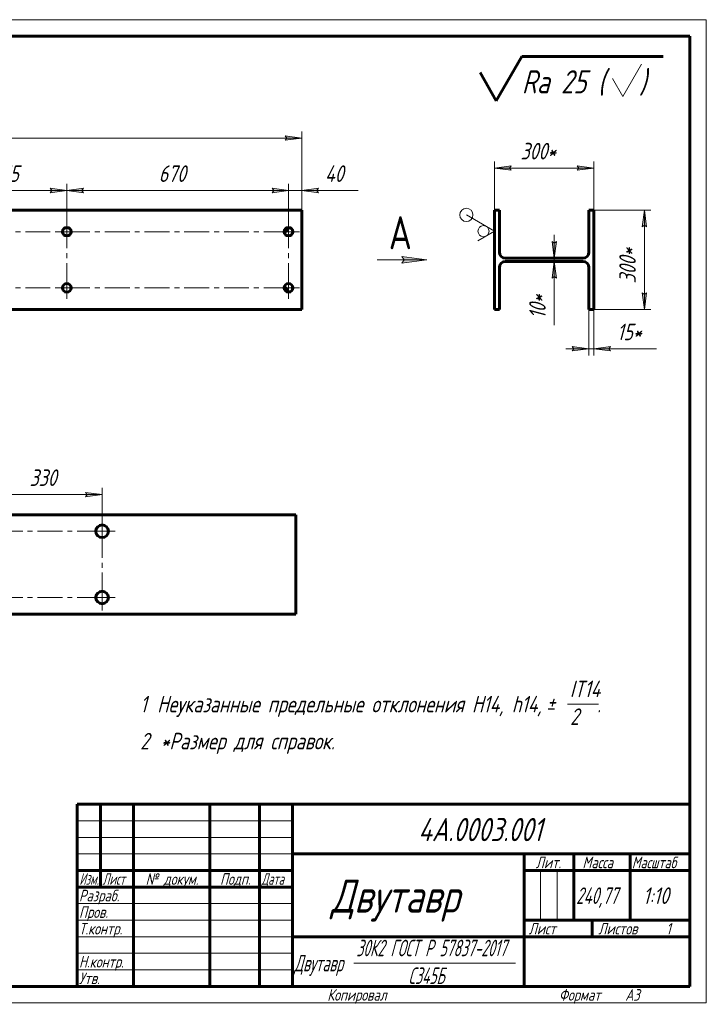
# Model space of a CAD drawing. Header units: millimetres. Extents: x 0 to 420, y 0 to 297.
# Tile 2 of 2: x 213 to 420, y 0 to 297. Entities that reach past the tile are written whole.
import ezdxf

# ---------------------------------------------------------------- set-up
doc = ezdxf.new("R2010")
doc.units = ezdxf.units.MM
for name, pattern in [('K5LT_AXLED', [12, 7.5, -1.5, 1.5, -1.5]), ('K5LT_BASIC', [0]), ('K5LT_THIN', [0])]:
    doc.linetypes.add(name, pattern=pattern)
doc.layers.add('Системный слой', color=7, linetype='Continuous')
doc.layers.add('Системный слой (1)', color=7, linetype='Continuous', true_color=0x6c6c6c)
doc.styles.add('KDIMTEXTSTYLE', font='GOST_AU.SHX', dxfattribs={"width": 0.96, "oblique": 15, "height": 5})
doc.styles.add('KTEXTSTYLE', font='GOST_AU.SHX', dxfattribs={"width": 0.96, "height": 5})
doc.dimstyles.new('KDIMSTYLE (0.10)', dxfattribs={"dimtxt": 5, "dimasz": 1, "dimexe": 2, "dimexo": 0, "dimgap": 1, "dimtad": 1, "dimlfac": 10, "dimtxsty": 'KDIMTEXTSTYLE', "dimsah": 1, "dimcen": 0, "dimdle": 1, "dimadec": 0, "dimazin": 0, "dimtfac": 0.667, "dimtmove": 0, "dimatfit": 3, "dimfxl": 1, "dimtvp": 1, "dimtolj": 1, "dimtzin": 0, "dimarcsym": 0})

# ---------------------------------------------------------------- blocks, each defined once
blk = doc.blocks.new('D5')
at = {"layer": 'Системный слой (1)'}
for points in [[(196.32, 246.06), (191.32, 245.4), (196.32, 244.74), (195.82, 245.4)], [(226.82, 245.4), (221.82, 246.06), (222.32, 245.4), (221.82, 244.74)]]:
    blk.add_hatch(color=7, dxfattribs=at).paths.add_polyline_path(points)
at = {"layer": 'Системный слой (1)', "color": 7, "linetype": 'K5LT_THIN', "lineweight": 18}
for p, q in [((191.32, 234.47), (191.32, 247.4)), ((226.82, 232.97), (226.82, 247.4)), ((191.32, 245.4), (196.32, 246.06)), ((196.32, 244.74), (191.32, 245.4)), ((196.32, 246.06), (195.82, 245.4)), ((195.82, 245.4), (196.32, 244.74)), ((222.32, 245.4), (221.82, 246.06)), ((221.82, 246.06), (226.82, 245.4)), ((226.82, 245.4), (221.82, 244.74)), ((221.82, 244.74), (222.32, 245.4))]:
    blk.add_line(p, q, dxfattribs=at)
blk.add_wipeout([(203.92, 246.4), (203.92, 253.78), (213.8, 253.78), (213.8, 246.4)]).dxf.layer = 'Системный слой (1)'
blk.add_line((226.82, 245.4), (191.32, 245.4), dxfattribs=at)
at = {"layer": 'Системный слой (1)', "color": 7, "insert": (203.92, 252.99), "char_height": 5, "attachment_point": 1, "style": 'KTEXTSTYLE'}
blk.add_mtext('\\H5.0;\\W1.000;\\Q15;\\Q15;\\W0.965;355', dxfattribs=at)
blk = doc.blocks.new('KDIMARROW_01')
at = {"layer": 'Системный слой'}
blk.add_hatch(color=0, dxfattribs=at).paths.add_polyline_path([(0, 0), (-5, 0.66), (-4.5, 0), (-5, -0.66)])
at = {"layer": 'Системный слой', "color": 0, "linetype": 'K5LT_THIN', "lineweight": 18}
for p, q in [((-4.5, 0), (-5, 0.66)), ((-5, 0.66), (0, 0)), ((0, 0), (-5, -0.66)), ((-5, -0.66), (-4.5, 0)), ((0, 0), (-1, 0))]:
    blk.add_line(p, q, dxfattribs=at)
blk = doc.blocks.new('D6')
at = {"layer": 'Системный слой (1)'}
for points in [[(231.82, 246.06), (226.82, 245.4), (231.82, 244.74), (231.32, 245.4)], [(293.82, 245.4), (288.82, 246.06), (289.32, 245.4), (288.82, 244.74)]]:
    blk.add_hatch(color=7, dxfattribs=at).paths.add_polyline_path(points)
at = {"layer": 'Системный слой (1)', "color": 7, "linetype": 'K5LT_THIN', "lineweight": 18}
for p, q in [((226.82, 232.97), (226.82, 247.4)), ((293.82, 232.97), (293.82, 247.4)), ((226.82, 245.4), (231.82, 246.06)), ((231.82, 244.74), (226.82, 245.4)), ((231.82, 246.06), (231.32, 245.4)), ((231.32, 245.4), (231.82, 244.74)), ((289.32, 245.4), (288.82, 246.06)), ((288.82, 246.06), (293.82, 245.4)), ((293.82, 245.4), (288.82, 244.74)), ((288.82, 244.74), (289.32, 245.4))]:
    blk.add_line(p, q, dxfattribs=at)
blk.add_wipeout([(254.58, 246.4), (254.58, 253.78), (265.6, 253.78), (265.6, 246.4)]).dxf.layer = 'Системный слой (1)'
blk.add_line((293.82, 245.4), (226.82, 245.4), dxfattribs=at)
at = {"layer": 'Системный слой (1)', "color": 7, "insert": (254.58, 252.99), "char_height": 5, "attachment_point": 1, "style": 'KTEXTSTYLE'}
blk.add_mtext('\\H5.0;\\W1.000;\\Q15;\\Q15;\\W0.965;670', dxfattribs=at)
blk = doc.blocks.new('D8')
at = {"layer": 'Системный слой (1)'}
for points in [[(293.82, 245.4), (288.82, 246.06), (289.32, 245.4), (288.82, 244.74)], [(302.82, 246.06), (297.82, 245.4), (302.82, 244.74), (302.32, 245.4)]]:
    blk.add_hatch(color=7, dxfattribs=at).paths.add_polyline_path(points)
at = {"layer": 'Системный слой (1)', "color": 7, "linetype": 'K5LT_THIN', "lineweight": 18}
for p, q in [((293.82, 232.97), (293.82, 247.4)), ((297.82, 239.47), (297.82, 247.4)), ((293.82, 245.4), (286.82, 245.4)), ((293.82, 245.4), (288.82, 246.06)), ((288.82, 246.06), (289.32, 245.4)), ((289.32, 245.4), (288.82, 244.74)), ((288.82, 244.74), (293.82, 245.4)), ((297.82, 245.4), (293.82, 245.4)), ((302.82, 246.06), (297.82, 245.4)), ((297.82, 245.4), (302.82, 244.74)), ((297.82, 245.4), (302.82, 245.4)), ((302.32, 245.4), (302.82, 246.06)), ((302.82, 244.74), (302.32, 245.4))]:
    blk.add_line(p, q, dxfattribs=at)
blk.add_wipeout([(304.82, 246.4), (304.82, 253.78), (312.53, 253.78), (312.53, 246.4)]).dxf.layer = 'Системный слой (1)'
for p, q in [((297.82, 245.4), (304.82, 245.4)), ((302.82, 245.4), (314.85, 245.4))]:
    blk.add_line(p, q, dxfattribs=at)
at = {"layer": 'Системный слой (1)', "color": 7, "insert": (304.82, 252.99), "char_height": 5, "attachment_point": 1, "style": 'KTEXTSTYLE'}
blk.add_mtext('\\H5.0;\\W1.000;\\Q15;\\Q15;\\W0.965;40', dxfattribs=at)
blk = doc.blocks.new('D9')
at = {"layer": 'Системный слой (1)'}
for points in [[(44.82, 261.88), (39.82, 261.23), (44.82, 260.57), (44.32, 261.23)], [(297.82, 261.23), (292.82, 261.88), (293.32, 261.23), (292.82, 260.57)]]:
    blk.add_hatch(color=7, dxfattribs=at).paths.add_polyline_path(points)
at = {"layer": 'Системный слой (1)', "color": 7, "linetype": 'K5LT_THIN', "lineweight": 18}
for p, q in [((39.82, 239.47), (39.82, 263.23)), ((39.82, 261.23), (44.82, 261.88)), ((44.82, 261.88), (44.32, 261.23)), ((293.32, 261.23), (292.82, 261.88)), ((292.82, 261.88), (297.82, 261.23)), ((297.82, 239.47), (297.82, 263.23)), ((44.82, 260.57), (39.82, 261.23)), ((44.32, 261.23), (44.82, 260.57)), ((297.82, 261.23), (292.82, 260.57)), ((292.82, 260.57), (293.32, 261.23))]:
    blk.add_line(p, q, dxfattribs=at)
blk.add_wipeout([(145.75, 262.23), (145.75, 269.61), (159.31, 269.61), (159.31, 262.23)]).dxf.layer = 'Системный слой (1)'
blk.add_line((297.82, 261.23), (39.82, 261.23), dxfattribs=at)
at = {"layer": 'Системный слой (1)', "color": 7, "insert": (145.75, 268.81), "char_height": 5, "attachment_point": 1, "style": 'KTEXTSTYLE'}
blk.add_mtext('\\H5.0;\\W1.000;\\Q15;\\Q15;\\W0.965;2580', dxfattribs=at)
blk = doc.blocks.new('U2')
at = {"layer": 'Системный слой (1)', "color": 30, "linetype": 'K5LT_AXLED', "lineweight": 18, "true_color": 0xff8000}
for q in [(293.82, 233.67), (41.82, 215.97), (293.82, 212.67), (297.12, 215.97)]:
    blk.add_line((293.82, 215.97), q, dxfattribs=at)
blk = doc.blocks.new('U3')
at = {"layer": 'Системный слой (1)', "color": 30, "linetype": 'K5LT_AXLED', "lineweight": 18, "true_color": 0xff8000}
for q in [(226.82, 233.67), (223.52, 215.97), (226.82, 212.67), (230.12, 215.97)]:
    blk.add_line((226.82, 215.97), q, dxfattribs=at)
blk = doc.blocks.new('U6')
at = {"layer": 'Системный слой (1)', "color": 30, "linetype": 'K5LT_AXLED', "lineweight": 18, "true_color": 0xff8000}
for q in [(293.82, 236.27), (41.82, 232.97), (293.82, 229.67), (297.12, 232.97)]:
    blk.add_line((293.82, 232.97), q, dxfattribs=at)
blk = doc.blocks.new('U7')
at = {"layer": 'Системный слой (1)', "color": 30, "linetype": 'K5LT_AXLED', "lineweight": 18, "true_color": 0xff8000}
for q in [(226.82, 236.27), (223.52, 232.97), (226.82, 229.67), (230.12, 232.97)]:
    blk.add_line((226.82, 232.97), q, dxfattribs=at)
blk = doc.blocks.new('D10')
at = {"layer": 'Системный слой (1)'}
for points in [[(401.95, 234.47), (401.29, 239.47), (400.64, 234.47), (401.29, 234.97)], [(401.95, 214.47), (401.29, 213.97), (400.64, 214.47), (401.29, 209.47)]]:
    blk.add_hatch(color=7, dxfattribs=at).paths.add_polyline_path(points)
at = {"layer": 'Системный слой (1)', "color": 7, "linetype": 'K5LT_THIN', "lineweight": 18}
for p, q in [((386.02, 239.47), (403.29, 239.47)), ((400.64, 234.47), (401.29, 239.47)), ((401.29, 239.47), (401.95, 234.47)), ((401.29, 234.97), (400.64, 234.47)), ((401.95, 234.47), (401.29, 234.97)), ((401.29, 209.47), (400.64, 214.47)), ((400.64, 214.47), (401.29, 213.97)), ((401.29, 213.97), (401.95, 214.47)), ((401.95, 214.47), (401.29, 209.47)), ((386.02, 209.47), (403.29, 209.47))]:
    blk.add_line(p, q, dxfattribs=at)
blk.add_wipeout([(400.29, 217.34), (392.91, 217.34), (392.91, 231.03), (400.29, 231.03)]).dxf.layer = 'Системный слой (1)'
blk.add_line((401.29, 239.47), (401.29, 209.47), dxfattribs=at)
at = {"layer": 'Системный слой (1)', "color": 7, "insert": (393.71, 217.34), "char_height": 5, "attachment_point": 1, "rotation": 90, "style": 'KTEXTSTYLE'}
blk.add_mtext('\\H5.0;\\W1.000;\\Q15;\\Q15;\\W0.965;300*', dxfattribs=at)
blk = doc.blocks.new('D11')
at = {"layer": 'Системный слой (1)'}
for points in [[(361.02, 252.86), (356.02, 252.2), (361.02, 251.54), (360.52, 252.2)], [(386.02, 252.2), (381.02, 252.86), (381.52, 252.2), (381.02, 251.54)]]:
    blk.add_hatch(color=7, dxfattribs=at).paths.add_polyline_path(points)
at = {"layer": 'Системный слой (1)', "color": 7, "linetype": 'K5LT_THIN', "lineweight": 18}
for p, q in [((356.02, 239.47), (356.02, 254.2)), ((356.02, 252.2), (361.02, 252.86)), ((361.02, 252.86), (360.52, 252.2)), ((381.52, 252.2), (381.02, 252.86)), ((381.02, 252.86), (386.02, 252.2)), ((386.02, 239.47), (386.02, 254.2)), ((361.02, 251.54), (356.02, 252.2)), ((360.52, 252.2), (361.02, 251.54)), ((386.02, 252.2), (381.02, 251.54)), ((381.02, 251.54), (381.52, 252.2))]:
    blk.add_line(p, q, dxfattribs=at)
blk.add_wipeout([(363.89, 253.2), (363.89, 260.58), (377.58, 260.58), (377.58, 253.2)]).dxf.layer = 'Системный слой (1)'
blk.add_line((386.02, 252.2), (356.02, 252.2), dxfattribs=at)
at = {"layer": 'Системный слой (1)', "color": 7, "insert": (363.89, 259.79), "char_height": 5, "attachment_point": 1, "style": 'KTEXTSTYLE'}
blk.add_mtext('\\H5.0;\\W1.000;\\Q15;\\Q15;\\W0.965;300*', dxfattribs=at)
blk = doc.blocks.new('D12')
at = {"layer": 'Системный слой (1)'}
for points in [[(374.09, 229.47), (373.43, 229.97), (374.09, 224.97), (374.75, 229.97)], [(374.09, 223.97), (373.43, 218.97), (374.09, 219.47), (374.75, 218.97)]]:
    blk.add_hatch(color=7, dxfattribs=at).paths.add_polyline_path(points)
at = {"layer": 'Системный слой (1)', "color": 7, "linetype": 'K5LT_THIN', "lineweight": 18}
for p, q in [((374.09, 229.47), (373.43, 229.97)), ((373.43, 229.97), (374.09, 224.97)), ((374.09, 224.97), (374.09, 231.97)), ((374.09, 224.97), (374.75, 229.97)), ((374.75, 229.97), (374.09, 229.47)), ((382.72, 224.97), (372.09, 224.97)), ((382.72, 223.97), (372.09, 223.97)), ((374.09, 223.97), (373.43, 218.97)), ((374.09, 224.97), (374.09, 223.97)), ((374.75, 218.97), (374.09, 223.97)), ((374.09, 223.97), (374.09, 218.97)), ((373.43, 218.97), (374.09, 219.47)), ((374.09, 219.47), (374.75, 218.97))]:
    blk.add_line(p, q, dxfattribs=at)
blk.add_wipeout([(373.09, 206.68), (365.71, 206.68), (365.71, 216.56), (373.09, 216.56)]).dxf.layer = 'Системный слой (1)'
for p, q in [((374.09, 223.97), (374.09, 216.97)), ((374.09, 218.97), (374.09, 204.68))]:
    blk.add_line(p, q, dxfattribs=at)
at = {"layer": 'Системный слой (1)', "color": 7, "insert": (366.5, 206.68), "char_height": 5, "attachment_point": 1, "rotation": 90, "style": 'KTEXTSTYLE'}
blk.add_mtext('\\H5.0;\\W1.000;\\Q15;\\Q15;\\W0.965;10*', dxfattribs=at)
blk = doc.blocks.new('D13')
at = {"layer": 'Системный слой (1)'}
for points in [[(384.52, 197.6), (379.52, 198.26), (380.02, 197.6), (379.52, 196.94)], [(391.02, 198.26), (386.02, 197.6), (391.02, 196.94), (390.52, 197.6)]]:
    blk.add_hatch(color=7, dxfattribs=at).paths.add_polyline_path(points)
at = {"layer": 'Системный слой (1)', "color": 7, "linetype": 'K5LT_THIN', "lineweight": 18}
for p, q in [((384.52, 209.47), (384.52, 195.6)), ((386.02, 209.47), (386.02, 195.6)), ((384.52, 197.6), (377.52, 197.6)), ((384.52, 197.6), (379.52, 198.26)), ((379.52, 198.26), (380.02, 197.6)), ((380.02, 197.6), (379.52, 196.94)), ((379.52, 196.94), (384.52, 197.6)), ((384.52, 197.6), (386.02, 197.6)), ((391.02, 198.26), (386.02, 197.6)), ((386.02, 197.6), (391.02, 196.94)), ((386.02, 197.6), (391.02, 197.6)), ((390.52, 197.6), (391.02, 198.26)), ((391.02, 196.94), (390.52, 197.6))]:
    blk.add_line(p, q, dxfattribs=at)
blk.add_wipeout([(393.02, 198.6), (393.02, 205.98), (402.51, 205.98), (402.51, 198.6)]).dxf.layer = 'Системный слой (1)'
for p, q in [((386.02, 197.6), (393.02, 197.6)), ((391.02, 197.6), (404.91, 197.6))]:
    blk.add_line(p, q, dxfattribs=at)
at = {"layer": 'Системный слой (1)', "color": 7, "insert": (393.02, 205.18), "char_height": 5, "attachment_point": 1, "style": 'KTEXTSTYLE'}
blk.add_mtext('\\H5.0;\\W1.000;\\Q15;\\Q15;\\W0.965;15*', dxfattribs=at)
blk = doc.blocks.new('U12')
at = {"layer": 'Системный слой (1)', "color": 7, "linetype": 'K5LT_THIN', "lineweight": 18}
for p, q in [((356.02, 233.12), (347.52, 238.03)), ((351.02, 230.23), (356.02, 233.12))]:
    blk.add_line(p, q, dxfattribs=at)
for centre, radius in [((347.52, 238.03), 2), ((352.69, 233.12), 1.67)]:
    blk.add_arc(centre, radius, 90, 89.99999427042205, dxfattribs=at)
blk = doc.blocks.new('VP0')
at = {"layer": 'Системный слой (1)'}
blk.add_hatch(color=7, dxfattribs=at).paths.add_polyline_path([(335.53, 224.47), (328.03, 225.46), (328.78, 224.47), (328.03, 223.48)])
at = {"layer": 'Системный слой (1)', "color": 7, "linetype": 'K5LT_THIN', "lineweight": 18}
for p, q in [((335.53, 224.47), (320.53, 224.47)), ((328.78, 224.47), (328.03, 225.46)), ((328.03, 225.46), (335.53, 224.47)), ((335.53, 224.47), (328.03, 223.48)), ((328.03, 223.48), (328.78, 224.47))]:
    blk.add_line(p, q, dxfattribs=at)
blk.add_wipeout([(324.08, 227.65), (324.08, 242.41), (330.94, 242.41), (330.94, 227.65)]).dxf.layer = 'Системный слой (1)'
at = {"layer": 'Системный слой (1)', "color": 7, "insert": (324.08, 237.65), "char_height": 10, "attachment_point": 1, "style": 'KTEXTSTYLE'}
blk.add_mtext('\\H5.0;\\W1.000;\\Q15;\\Q0;\\W0.965;\\H10.00;{\\c16711680;А}', dxfattribs=at)
blk = doc.blocks.new('D18')
at = {"layer": 'Системный слой (1)'}
for points in [[(209.49, 154.23), (204.49, 153.58), (209.49, 152.92), (208.99, 153.58)], [(237.49, 153.58), (232.49, 154.23), (232.99, 153.58), (232.49, 152.92)]]:
    blk.add_hatch(color=7, dxfattribs=at).paths.add_polyline_path(points)
at = {"layer": 'Системный слой (1)', "color": 7, "linetype": 'K5LT_THIN', "lineweight": 18}
for p, q in [((204.49, 142.47), (204.49, 155.58)), ((237.49, 142.47), (237.49, 155.58)), ((204.49, 153.58), (209.49, 154.23)), ((209.49, 152.92), (204.49, 153.58)), ((209.49, 154.23), (208.99, 153.58)), ((208.99, 153.58), (209.49, 152.92)), ((232.99, 153.58), (232.49, 154.23)), ((232.49, 154.23), (237.49, 153.58)), ((237.49, 153.58), (232.49, 152.92)), ((232.49, 152.92), (232.99, 153.58))]:
    blk.add_line(p, q, dxfattribs=at)
blk.add_wipeout([(215.58, 154.58), (215.58, 161.96), (225.96, 161.96), (225.96, 154.58)]).dxf.layer = 'Системный слой (1)'
blk.add_line((204.49, 153.58), (237.49, 153.58), dxfattribs=at)
at = {"layer": 'Системный слой (1)', "color": 7, "insert": (215.58, 161.16), "char_height": 5, "attachment_point": 1, "style": 'KTEXTSTYLE'}
blk.add_mtext('\\H5.0;\\W1.000;\\Q15;\\Q15;\\W0.965;330', dxfattribs=at)
blk = doc.blocks.new('U13')
at = {"layer": 'Системный слой (1)', "color": 30, "linetype": 'K5LT_AXLED', "lineweight": 18, "true_color": 0xff8000}
for q in [(237.49, 142.57), (41.99, 122.47), (237.49, 118.57), (241.39, 122.47)]:
    blk.add_line((237.49, 122.47), q, dxfattribs=at)
blk = doc.blocks.new('U17')
at = {"layer": 'Системный слой (1)', "color": 30, "linetype": 'K5LT_AXLED', "lineweight": 18, "true_color": 0xff8000}
for q in [(237.49, 146.37), (40.09, 142.47), (237.49, 138.57), (241.39, 142.47)]:
    blk.add_line((237.49, 142.47), q, dxfattribs=at)
blk = doc.blocks.new('U21')
at = {"color": 7, "linetype": 'K5LT_THIN', "lineweight": 18}
for p, q in [((0, 297), (420, 297)), ((420, 297), (420, 0)), ((230, 55), (295, 55)), ((230, 50), (295, 50)), ((230, 45), (295, 45)), ((369.96, 25), (369.96, 40)), ((374.98, 25), (374.98, 40)), ((230, 30), (295, 30)), ((230, 25), (295, 25)), ((230, 20), (295, 20)), ((230, 15), (295, 15)), ((313.51, 12), (362.41, 12)), ((230, 10), (295, 10)), ((420, 0), (0, 0))]:
    blk.add_line(p, q, dxfattribs=at)
at = {"color": 150, "linetype": 'K5LT_BASIC', "lineweight": 60, "true_color": 0x0080ff}
for p, q in [((20, 292), (415, 292)), ((415, 292), (415, 5)), ((230, 60), (415, 60)), ((230, 5), (230, 60)), ((237, 35), (237, 60)), ((247, 5), (247, 60)), ((270, 5), (270, 60)), ((285, 5), (285, 60)), ((295, 5), (295, 60)), ((295, 45), (415, 45)), ((365, 5), (365, 45)), ((380, 25), (380, 45)), ((397, 25), (397, 45)), ((230, 40), (295, 40)), ((365, 40), (380, 40)), ((380, 40), (415, 40)), ((230, 35), (295, 35)), ((365, 25), (415, 25)), ((385.57, 20), (385.57, 25)), ((295, 20), (365, 20)), ((365, 20), (415, 20)), ((415, 5), (20, 5))]:
    blk.add_line(p, q, dxfattribs=at)
at = {"color": 7, "attachment_point": 1, "style": 'KTEXTSTYLE'}
for s, insert, char_height in [('\\H5.0;\\W1.000;\\Q15;\\Q15;\\W0.965;\\H7.00;4А.0003.001', (332.98, 55.86), 7), ('\\H5.0;\\W1.000;\\Q15;\\Q15;\\W0.965;\\H3.50;Лит.', (368.47, 44.18), 3.5), ('\\H5.0;\\W1.000;\\Q15;\\Q15;\\W0.965;\\H3.50;Масса', (382.58, 44.18), 3.5), ('\\H5.0;\\W1.000;\\Q15;\\Q15;\\W0.930;\\H3.50;Масштаб', (397.52, 44.18), 3.5), ('\\H5.0;\\W1.000;\\Q15;\\Q15;\\W0.784;\\H3.50;Изм.', (230.62, 39.18), 3.5), ('\\H5.0;\\W1.000;\\Q15;\\Q15;\\W0.799;\\H3.50;Лист', (237.61, 39.18), 3.5), ('\\H5.0;\\W1.000;\\Q15;\\Q15;\\W0.965;\\H3.50;№ докум.', (250.63, 39.18), 3.5), ('\\H5.0;\\W1.000;\\Q15;\\Q15;\\W0.965;\\H3.50;Подп.', (273.1, 39.18), 3.5), ('\\H5.0;\\W1.000;\\Q15;\\Q15;\\W0.799;\\H3.50;Дата', (285.61, 39.18), 3.5), ('\\H5.0;\\W1.000;\\Q15;\\Q15;\\W0.965;\\H10.00;Двутавр', (306.62, 37.29), 10), ('\\H5.0;\\W1.000;\\Q15;\\Q15;\\W0.965;\\H3.50;Разраб.', (230.5, 34.18), 3.5), ('\\H5.0;\\W1.000;\\Q15;\\Q15;\\W0.808;240,77', (380.65, 34.9), 5), ('\\H5.0;\\W1.000;\\Q15;\\Q15;\\W0.965;{\\c16711680;1:10}', (400.86, 34.9), 5), ('\\H5.0;\\W1.000;\\Q15;\\Q15;\\W0.965;\\H3.50;Пров.', (230.5, 29.18), 3.5), ('\\H5.0;\\W1.000;\\Q15;\\Q15;\\W0.965;\\H3.50;Т.контр.', (230.5, 24.18), 3.5), ('\\H5.0;\\W1.000;\\Q15;\\Q15;\\W0.965;\\H3.50;Лист', (366.32, 24.18), 3.5), ('\\H5.0;\\W1.000;\\Q15;\\Q15;\\W0.965;\\H3.50;Листов', (387.36, 24.18), 3.5), ('\\H5.0;\\W1.000;\\Q15;\\Q15;\\W0.965;\\H3.50;1', (407.91, 24.18), 3.5), ('\\H5.0;\\W1.000;\\Q15;\\Q15;\\W0.735;30К2 ГОСТ Р 57837-2017', (314.27, 19.09), 5), ('\\H5.0;\\W1.000;\\Q15;\\Q15;\\W0.965;\\H3.50;Н.контр.', (230.5, 14.18), 3.5), ('\\H5.0;\\W1.000;\\Q15;\\Q15;\\W0.735;Двутавр', (295.5, 14.5), 5), ('\\H5.0;\\W1.000;\\Q15;\\Q15;\\W0.965;\\H3.50;Утв.', (230.5, 9.18), 3.5), ('\\H5.0;\\W1.000;\\Q15;\\Q15;\\W0.735;С345Б', (330.02, 10.71), 5), ('\\H5.0;\\W1.000;\\Q15;\\Q15;\\W0.965;\\H3.50;Копировал', (305.5, 4.18), 3.5), ('\\H5.0;\\W1.000;\\Q15;\\Q15;\\W0.965;\\H3.50;Формат', (375.5, 4.18), 3.5), ('\\H5.0;\\W1.000;\\Q15;\\Q15;\\W0.965;\\H3.50;A3', (395.5, 4.18), 3.5)]:
    blk.add_mtext(s, dxfattribs=dict(at, insert=insert, char_height=char_height))
blk = doc.blocks.new('U22')
at = {"color": 7, "linetype": 'K5LT_THIN', "lineweight": 18}
blk.add_line((378.03, 90.26), (387.42, 90.26), dxfattribs=at)
at = {"color": 7, "char_height": 5, "attachment_point": 1, "style": 'KTEXTSTYLE'}
for s, insert in [('\\H5.0;\\W1.000;\\Q15;\\Q15;\\W0.965;IT14', (378.79, 97.35)), ('\\H5.0;\\W1.000;\\Q15;\\Q15;\\W0.965;1', (249, 92.76)), ('\\H5.0;\\W1.000;\\Q15;\\Q15;\\W0.965;Неуказанные предельные отклонения H14, h14, ', (254.12, 92.76)), ('\\H5.0;\\W1.000;\\Q15;\\Q15;\\W0.965;±', (371.59, 92.76)), ('\\H5.0;\\W1.000;\\Q15;\\Q15;\\W0.965; ', (374.5, 92.76)), ('\\H5.0;\\W1.000;\\Q15;\\Q15;\\W0.965;2', (378.85, 88.97)), ('\\H5.0;\\W1.000;\\Q15;\\Q15;\\W0.965;.', (387.01, 92.76)), ('\\H5.0;\\W1.000;\\Q15;\\Q15;\\W0.965;2', (249, 81.59)), ('\\H5.0;\\W1.000;\\Q15;\\Q15;\\W0.965;*Размер для справок.', (255.17, 81.59))]:
    blk.add_mtext(s, dxfattribs=dict(at, insert=insert))
blk = doc.blocks.new('U23')
at = {"color": 150, "linetype": 'K5LT_BASIC', "lineweight": 60, "true_color": 0x0080ff}
for p, q in [((356.55, 272.51), (364.28, 285.91)), ((364.28, 285.91), (407, 285.91)), ((351.64, 281.01), (356.55, 272.51))]:
    blk.add_line(p, q, dxfattribs=at)
at = {"color": 7, "linetype": 'K5LT_THIN', "lineweight": 18}
for p, q in [((394.77, 273.77), (400.45, 283.57)), ((391.67, 279.21), (394.77, 273.77))]:
    blk.add_line(p, q, dxfattribs=at)
at = {"color": 7, "char_height": 7, "attachment_point": 1, "style": 'KTEXTSTYLE'}
for s, insert in [('\\H5.0;\\W1.000;\\Q15;\\Q15;\\W0.965;\\H7.00;Ra 25 (', (364.28, 281.73)), ('\\H5.0;\\W1.000;\\Q15;\\Q15;\\W0.965;\\H7.00;)', (399.75, 281.73))]:
    blk.add_mtext(s, dxfattribs=dict(at, insert=insert))

msp = doc.modelspace()

# ---------------------------------------------------------------- linework, layer by layer
at = {"layer": 'Системный слой (1)', "color": 150, "linetype": 'K5LT_BASIC', "lineweight": 60, "true_color": 0x0080ff}
for p, q in [((297.8162, 239.47), (39.8162, 239.47)), ((297.8162, 239.47), (297.8162, 209.47)), ((356.0225, 239.47), (357.5225, 239.47)), ((356.0225, 209.47), (356.0225, 239.47)), ((357.5225, 239.47), (357.5225, 226.77)), ((384.5225, 226.77), (384.5225, 239.47)), ((384.5225, 239.47), (386.0225, 239.47)), ((386.0225, 239.47), (386.0225, 209.47)), ((359.3225, 224.97), (382.7225, 224.97)), ((382.7225, 223.97), (359.3225, 223.97)), ((357.5225, 222.17), (357.5225, 209.47)), ((384.5225, 209.47), (384.5225, 222.17)), ((297.8162, 209.47), (39.8162, 209.47)), ((357.5225, 209.47), (356.0225, 209.47)), ((386.0225, 209.47), (384.5225, 209.47)), ((37.9883, 147.47), (295.9883, 147.47)), ((295.9883, 117.47), (295.9883, 147.47)), ((37.9883, 117.47), (295.9883, 117.47))]:
    msp.add_line(p, q, dxfattribs=at)
for centre, radius in [((226.8162, 215.97), 1.3), ((293.8162, 215.97), 1.3), ((237.4883, 122.47), 1.9)]:
    msp.add_circle(centre, radius, dxfattribs=at)
for centre, radius, start, end in [((359.3225, 226.77), 1.8, 180, 270), ((382.7225, 226.77), 1.8, 270, 0), ((359.3225, 222.17), 1.8, 90, 180), ((382.7225, 222.17), 1.8, 0, 90), ((291.8162, 214.47), 1.9, 6.186481, 67.553315)]:
    msp.add_arc(centre, radius, start, end, dxfattribs=at)

# ---------------------------------------------------------------- block references
for name in ['U23', 'U22']:
    msp.add_blockref(name, (0, 0))
at = {"layer": 'Системный слой (1)'}
msp.add_blockref('VP0', (0, 0), dxfattribs=at)

# ---------------------------------------------------------------- next in the draw order: dimensions: what is measured, and where the dimension line sits
at = {"layer": 'Системный слой (1)', "color": 7}
for base, p1, p2, angle, override, picture, middle in [((226.8162, 245.4018), (191.3162, 234.47), (226.8162, 232.97), 90, {"dimexo": 0, "dimpost": '\\H5.0;\\W0.965;\\Q15;<>', "dimblk1": 'KDIMARROW_01', "dimblk2": 'KDIMARROW_01', "dimse1": 0, "dimse2": 0, "dimclrt": 7, "dimtol": 1, "dimtp": 0, "dimtm": 0, "dimtdec": 5, "dimtolj": 1}, 'D5', (209.0662, 245.4018)), ((401.294, 239.47), (386.0225, 209.47), (386.0225, 239.47), 270, {"dimexo": 0, "dimpost": '\\H5.0;\\W0.965;\\Q15;<>\\H5.0;\\W0.965;\\Q15;\\Q15;*', "dimblk1": 'KDIMARROW_01', "dimblk2": 'KDIMARROW_01', "dimse1": 0, "dimse2": 0, "dimclrt": 7, "dimtol": 1, "dimtp": 0, "dimtm": 0, "dimtdec": 5, "dimtolj": 1}, 'D10', (401.294, 224.47)), ((204.4882558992, 153.5762037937), (237.4882558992, 142.4700332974), (204.4882558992, 142.4700332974), 90, {"dimexo": 0, "dimpost": '\\H5.0;\\W0.965;\\Q15;<>', "dimblk1": 'KDIMARROW_01', "dimblk2": 'KDIMARROW_01', "dimse1": 0, "dimse2": 0, "dimclrt": 7, "dimtol": 1, "dimtp": 0, "dimtm": 0, "dimtdec": 5, "dimtolj": 1}, 'D18', (220.9882558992, 153.5762037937))]:
    dim = msp.add_linear_dim(base=base, p1=p1, p2=p2, angle=angle, dimstyle='KDIMSTYLE (0.10)', override=override, dxfattribs=at)
    dim.commit()
    dim.dimension.update_dxf_attribs({"geometry": picture, "text_midpoint": middle, "dimtype": 160})
dim = msp.add_linear_dim(base=(374.0886076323, 224.9700332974), p1=(382.7224830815, 223.9700332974), p2=(382.7224830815, 224.9700332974), dimstyle='KDIMSTYLE (0.10)', override={"dimexo": 0, "dimtoh": 1, "dimpost": '\\H5.0;\\W0.965;\\Q15;<>\\H5.0;\\W0.965;\\Q15;\\Q15;*', "dimblk1": 'KDIMARROW_01', "dimblk2": 'KDIMARROW_01', "dimse1": 0, "dimse2": 0, "dimclrt": 7, "dimtol": 1, "dimtp": 0, "dimtm": 0, "dimtdec": 5, "dimtmove": 1, "dimtolj": 1}, dxfattribs=at)
dim.commit()
dim.dimension.update_dxf_attribs({"geometry": 'D12', "text_midpoint": (374.0886076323, 211.826700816), "dimtype": 160})

# ---------------------------------------------------------------- next in the draw order: linework, layer by layer
at = {"layer": 'Системный слой (1)', "color": 150, "linetype": 'K5LT_BASIC', "lineweight": 60, "true_color": 0x0080ff}
msp.add_circle((237.4883, 142.47), 1.9, dxfattribs=at)

# ---------------------------------------------------------------- next in the draw order: block references
at = {"layer": 'Системный слой (1)'}
for name in ['U17', 'U13']:
    msp.add_blockref(name, (0, 0), dxfattribs=at)

# ---------------------------------------------------------------- next in the draw order: dimensions: what is measured, and where the dimension line sits
at = {"layer": 'Системный слой (1)', "color": 7}
for base, p1, p2, override, picture, middle in [((386.0224830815, 252.1992063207), (356.0224830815, 239.4700332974), (386.0224830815, 239.4700332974), {"dimexo": 0, "dimpost": '\\H5.0;\\W0.965;\\Q15;<>\\H5.0;\\W0.965;\\Q15;\\Q15;*', "dimblk1": 'KDIMARROW_01', "dimblk2": 'KDIMARROW_01', "dimse1": 0, "dimse2": 0, "dimclrt": 7, "dimtol": 1, "dimtp": 0, "dimtm": 0, "dimtdec": 5, "dimtolj": 1}, 'D11', (371.0224830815, 252.1992063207)), ((293.816186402, 245.4017712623), (226.816186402, 232.9700332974), (293.816186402, 232.9700332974), {"dimexo": 0, "dimpost": '\\H5.0;\\W0.965;\\Q15;<>', "dimblk1": 'KDIMARROW_01', "dimblk2": 'KDIMARROW_01', "dimse1": 0, "dimse2": 0, "dimclrt": 7, "dimtol": 1, "dimtp": 0, "dimtm": 0, "dimtdec": 5, "dimtolj": 1}, 'D6', (260.316186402, 245.4017712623)), ((384.5224830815, 197.5970890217), (386.0224830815, 209.4700332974), (384.5224830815, 209.4700332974), {"dimexo": 0, "dimtoh": 1, "dimpost": '\\H5.0;\\W0.965;\\Q15;<>\\H5.0;\\W0.965;\\Q15;\\Q15;*', "dimblk1": 'KDIMARROW_01', "dimblk2": 'KDIMARROW_01', "dimse1": 0, "dimse2": 0, "dimclrt": 7, "dimtol": 1, "dimtp": 0, "dimtm": 0, "dimtdec": 5, "dimtmove": 1, "dimtolj": 1}, 'D13', (397.9623788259, 197.5970890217))]:
    dim = msp.add_linear_dim(base=base, p1=p1, p2=p2, angle=90, dimstyle='KDIMSTYLE (0.10)', override=override, dxfattribs=at)
    dim.commit()
    dim.dimension.update_dxf_attribs({"geometry": picture, "text_midpoint": middle, "dimtype": 160})

# ---------------------------------------------------------------- next in the draw order: linework, layer by layer
at = {"layer": 'Системный слой (1)', "color": 150, "linetype": 'K5LT_BASIC', "lineweight": 60, "true_color": 0x0080ff}
msp.add_circle((226.8162, 232.97), 1.3, dxfattribs=at)

# ---------------------------------------------------------------- next in the draw order: block references
at = {"layer": 'Системный слой (1)'}
for name in ['U12', 'U7', 'U3']:
    msp.add_blockref(name, (0, 0), dxfattribs=at)

# ---------------------------------------------------------------- next in the draw order: dimensions: what is measured, and where the dimension line sits
at = {"layer": 'Системный слой (1)', "color": 7}
dim = msp.add_linear_dim(base=(297.8162, 245.4018), p1=(293.8162, 232.97), p2=(297.8162, 239.47), angle=90, dimstyle='KDIMSTYLE (0.10)', override={"dimexo": 0, "dimtoh": 1, "dimpost": '\\H5.0;\\W0.965;\\Q15;<>', "dimblk1": 'KDIMARROW_01', "dimblk2": 'KDIMARROW_01', "dimse1": 0, "dimse2": 0, "dimclrt": 7, "dimtol": 1, "dimtp": 0, "dimtm": 0, "dimtdec": 5, "dimtmove": 1, "dimtolj": 1}, dxfattribs=at)
dim.commit()
dim.dimension.update_dxf_attribs({"geometry": 'D8', "text_midpoint": (308.835, 245.4018), "dimtype": 160})

# ---------------------------------------------------------------- next in the draw order: linework, layer by layer
at = {"layer": 'Системный слой (1)', "color": 150, "linetype": 'K5LT_BASIC', "lineweight": 60, "true_color": 0x0080ff}
msp.add_circle((293.8162, 232.97), 1.3, dxfattribs=at)
msp.add_arc((291.8162, 234.47), 1.9, 292.446685, 353.813519, dxfattribs=at)

# ---------------------------------------------------------------- next in the draw order: block references
at = {"layer": 'Системный слой (1)'}
for name in ['U6', 'U2']:
    msp.add_blockref(name, (0, 0), dxfattribs=at)

# ---------------------------------------------------------------- next in the draw order: dimensions: what is measured, and where the dimension line sits
at = {"layer": 'Системный слой (1)', "color": 7}
dim = msp.add_linear_dim(base=(297.8162, 261.226), p1=(39.8162, 239.47), p2=(297.8162, 239.47), angle=180, dimstyle='KDIMSTYLE (0.10)', override={"dimexo": 0, "dimpost": '\\H5.0;\\W0.965;\\Q15;<>', "dimblk1": 'KDIMARROW_01', "dimblk2": 'KDIMARROW_01', "dimse1": 0, "dimse2": 0, "dimclrt": 7, "dimtol": 1, "dimtp": 0, "dimtm": 0, "dimtdec": 5, "dimtolj": 1}, dxfattribs=at)
dim.commit()
dim.dimension.update_dxf_attribs({"geometry": 'D9', "text_midpoint": (152.8162, 261.226), "dimtype": 160})

# ---------------------------------------------------------------- next in the draw order: block references
msp.add_blockref('U21', (0, 0))

doc.saveas('drawing.dxf')
